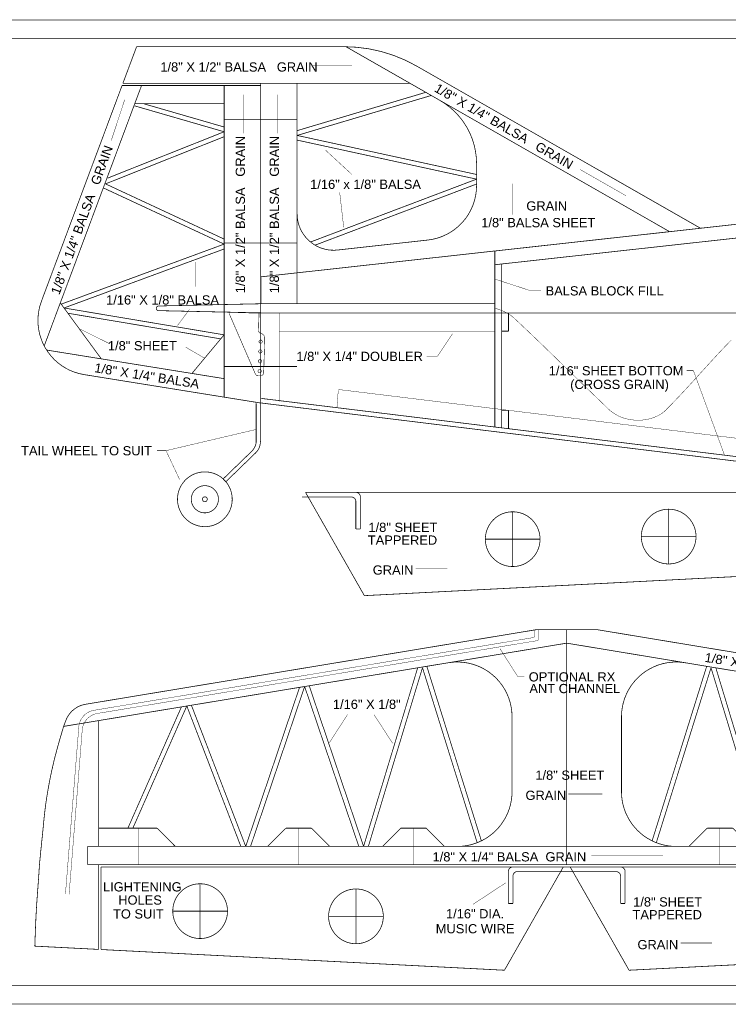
# Model space of a CAD drawing. Extents: x -1080 to 1070, y -166 to 202.
# Tile 3 of 24: x -542 to -299, y -166 to 171. Entities that reach past the tile are written whole.
import ezdxf

# ---------------------------------------------------------------- set-up
doc = ezdxf.new("R2010")
doc.units = 0
doc.header["$MEASUREMENT"] = 0
doc.linetypes.add('DASHED', pattern=[0.75, 0.5, -0.25])
doc.linetypes.add('DOT', pattern=[0.25, 0, -0.25])
for name, color, linetype in [('DEFAULT', 7, 'CONTINUOUS'), ('LAYER1', 7, 'CONTINUOUS'), ('LINE', 7, 'CONTINUOUS')]:
    doc.layers.add(name, color=color, linetype=linetype)
doc.styles.add('ARIAL', font='ARIAL.TTF')

# ---------------------------------------------------------------- blocks, each defined once
blk = doc.blocks.new('GROUP24')
at = {"layer": 'DEFAULT', "color": 3, "const_width": 0.01}
for points in [[(-37.625, 6.7375), (48.375, 6.7375)], [(-37.625, -6.7375), (48.375, -6.7375)]]:
    blk.add_lwpolyline(points, dxfattribs=at)
at = {"layer": 'DEFAULT', "color": 3, "linetype": 'DASHED', "const_width": 0.01}
for points in [[(-37.375, 6.4875), (48.125, 6.4875)], [(-37.375, -6.4875), (48.125, -6.4875)]]:
    blk.add_lwpolyline(points, dxfattribs=at)
blk = doc.blocks.new('GROUP3')
at = {"layer": 'DEFAULT', "linetype": 'DOT', "const_width": 0.005}
for points in [[(-0.4377, 2.2323), (-0.4377, 2.3167)], [(-0.3877, 2.1898), (-0.3877, 2.3169)], [(-6.4792, 1.2119), (-0.4586, 2.2077)], [(-6.4326, 1.1689), (-0.4086, 2.1652)], [(-6.8707, -1.3049), (-6.6875, 0.9853)], [(-6.8209, -1.3089), (-6.6409, 0.9423)], [(-5.8653, -0.9027), (-5.8653, -0.4027)], [(-3.675, -0.9027), (-3.675, -0.4027)], [(-2.1, -0.9027), (-2.1, -0.4027)], [(2.1, -0.9027), (2.1, -0.4027)], [(3.675, -0.9027), (3.675, -0.4027)], [(5.8653, -0.9027), (5.8653, -0.4027)]]:
    blk.add_lwpolyline(points, dxfattribs=at)
at = {"layer": 'DEFAULT'}
for points, const_width in [([(-0.4123, 2.3169), (0, 2.3169)], 0.01), ([(0, 2.3169), (0.4123, 2.3169)], 0.01), ([(-6.8959, 0.9915), (0, 2.1315)], 0.01), ([(-0.9164, 2.0577), (-0.6699, 1.6709)], 0.005), ([(0, 2.1315), (6.8959, 0.9915)], 0.01), ([(-2.785, -0.6527), (-2.0432, 1.7937)], 0.01), ([(-2.7195, -0.6526), (-1.9801, 1.7864)], 0.01), ([(-1.9776, 1.7957), (-1.2296, -0.5948)], 0.01), ([(-1.918, 1.8143), (-1.17, -0.5762)], 0.01), ([(1.17, -0.5762), (1.918, 1.8143)], 0.01), ([(1.2296, -0.5948), (1.9776, 1.7957)], 0.01), ([(1.9801, 1.7864), (2.7195, -0.6526)], 0.01), ([(2.0432, 1.7937), (2.785, -0.6527)], 0.01), ([(-0.6699, 1.6709), (-0.5834, 1.6709)], 0.005), ([(-4.3998, -0.6524), (-3.6623, 1.5261)], 0.01), ([(-4.3339, -0.6526), (-3.5925, 1.5376)], 0.01), ([(-3.5925, 1.5376), (-2.8499, -0.6534)], 0.01), ([(-3.5299, 1.5479), (-2.7843, -0.6524)], 0.01), ([(2.7843, -0.6524), (3.5299, 1.5479)], 0.01), ([(2.8499, -0.6534), (3.5925, 1.5376)], 0.01), ([(3.5925, 1.5376), (4.3339, -0.6526)], 0.01), ([(3.6623, 1.5261), (4.3998, -0.6524)], 0.01), ([(4.0753, 1.5961), (5.012, 1.4385)], 0.005), ([(-6.0152, -0.4029), (-5.2811, 1.2585)], 0.01), ([(-5.9468, -0.4026), (-5.2075, 1.2708)], 0.01), ([(-5.2075, 1.2708), (-4.4666, -0.6527)], 0.01), ([(-5.1445, 1.281), (-4.3998, -0.6524)], 0.01), ([(4.3998, -0.6524), (5.1445, 1.281)], 0.01), ([(4.4666, -0.6527), (5.2075, 1.2708)], 0.01), ([(5.2075, 1.2708), (5.9468, -0.4026)], 0.01), ([(5.2811, 1.2585), (6.0152, -0.4029)], 0.01), ([(-3.2538, 0.7684), (-3.0056, 1.1517)], 0.005), ([(-2.6409, 1.1517), (-2.3851, 0.7582)], 0.005), ([(-0.75, 0.0972), (-0.75, 1.1235)], 0.01), ([(0.75, 0.0972), (0.75, 1.1235)], 0.01), ([(-7.2906, -2.0181), (-7.2894, -1.9863), (-7.2882, -1.9551), (-7.287, -1.9243), (-7.2861, -1.8941), (-7.2849, -1.8639), (-7.2839, -1.834), (-7.2827, -1.8043), (-7.2818, -1.7748), (-7.2804, -1.745), (-7.2792, -1.7153), (-7.2778, -1.6853), (-7.2766, -1.6554), (-7.275, -1.625), (-7.2735, -1.5944), (-7.2718, -1.5632), (-7.2702, -1.5317), (-7.2681, -1.499), (-7.2662, -1.4669), (-7.2641, -1.4352), (-7.2621, -1.4041), (-7.2598, -1.3731), (-7.2577, -1.3425), (-7.2555, -1.3119), (-7.2534, -1.2815), (-7.251, -1.2509), (-7.2487, -1.2205), (-7.2463, -1.1897), (-7.2442, -1.1589), (-7.2418, -1.1276), (-7.2396, -1.0961), (-7.2372, -1.0641), (-7.2351, -1.0317), (-7.2345, -1.0232), (-7.2339, -1.0149), (-7.2333, -1.0068), (-7.2329, -0.9988), (-7.2323, -0.9907), (-7.232, -0.9828), (-7.2315, -0.9749), (-7.2312, -0.9671), (-7.2306, -0.959), (-7.2302, -0.9512), (-7.2296, -0.9432), (-7.2293, -0.9354), (-7.2287, -0.9273), (-7.2282, -0.9192), (-7.2275, -0.9109), (-7.2269, -0.9027), (-7.2245, -0.8784), (-7.2224, -0.8546), (-7.2201, -0.8311), (-7.218, -0.808), (-7.2156, -0.785), (-7.2135, -0.7622), (-7.2112, -0.7396), (-7.2091, -0.7171), (-7.2067, -0.6943), (-7.2044, -0.6717), (-7.202, -0.6488), (-7.1998, -0.626), (-7.1973, -0.6027), (-7.1949, -0.5794), (-7.1924, -0.5557), (-7.19, -0.5317), (-7.1865, -0.499), (-7.1832, -0.4669), (-7.1801, -0.4352), (-7.1771, -0.4041), (-7.1741, -0.3731), (-7.1711, -0.3423), (-7.1681, -0.3117), (-7.1652, -0.2813), (-7.1619, -0.2507), (-7.1588, -0.2201), (-7.1553, -0.1893), (-7.1518, -0.1585), (-7.1479, -0.1273), (-7.1439, -0.0959), (-7.1395, -0.064), (-7.1349, -0.0317), (-7.1298, 0.001), (-7.1247, 0.0331), (-7.1195, 0.0648), (-7.1144, 0.0962), (-7.109, 0.1271), (-7.1036, 0.1579), (-7.098, 0.1885), (-7.0925, 0.2192), (-7.0865, 0.2496), (-7.0805, 0.2802), (-7.0743, 0.3108), (-7.0679, 0.3417), (-7.0611, 0.3727), (-7.0543, 0.4041), (-7.0471, 0.4359), (-7.0398, 0.4683), (-7.0314, 0.5025), (-7.0233, 0.5363), (-7.0149, 0.5695), (-7.0066, 0.6023), (-6.9979, 0.6346), (-6.9894, 0.6669), (-6.9806, 0.6988), (-6.9719, 0.7309), (-6.9627, 0.7627), (-6.9536, 0.7946), (-6.9443, 0.8266), (-6.935, 0.8589), (-6.9254, 0.8913), (-6.9157, 0.9242), (-6.9058, 0.9575), (-6.8959, 0.9915)], 0.01), ([(-6.8959, 0.9915), (-6.8657, 1.0721)], 0.01), ([(-6.4153, -0.6527), (-6.4153, 1.071)], 0.01), ([(6.4153, -0.6527), (6.4153, 1.071)], 0.01), ([(6.8657, 1.0721), (6.8959, 0.9915)], 0.01), ([(7.2907, -2.0181), (7.2895, -1.9863), (7.2885, -1.9551), (7.2873, -1.9243), (7.2864, -1.8941), (7.2852, -1.8639), (7.284, -1.834), (7.2828, -1.8043), (7.2818, -1.7748), (7.2804, -1.745), (7.2792, -1.7153), (7.2777, -1.6853), (7.2765, -1.6554), (7.2749, -1.625), (7.2734, -1.5944), (7.2717, -1.5632), (7.2702, -1.5317), (7.2681, -1.499), (7.2662, -1.467), (7.2641, -1.4353), (7.2622, -1.4042), (7.2599, -1.3732), (7.2578, -1.3426), (7.2555, -1.312), (7.2534, -1.2816), (7.251, -1.251), (7.2486, -1.2206), (7.2462, -1.1898), (7.2441, -1.159), (7.2417, -1.1277), (7.2395, -1.0962), (7.2372, -1.0641), (7.2351, -1.0317), (7.2345, -1.0232), (7.2339, -1.0149), (7.2333, -1.0068), (7.233, -0.9988), (7.2324, -0.9907), (7.2321, -0.9828), (7.2316, -0.9749), (7.2313, -0.9671), (7.2307, -0.959), (7.2303, -0.9512), (7.2297, -0.9432), (7.2294, -0.9354), (7.2288, -0.9273), (7.2282, -0.9192), (7.2275, -0.9109), (7.2269, -0.9027), (7.2245, -0.8784), (7.2224, -0.8546), (7.2202, -0.8311), (7.2181, -0.808), (7.2157, -0.785), (7.2136, -0.7622), (7.2113, -0.7396), (7.2092, -0.7171), (7.2068, -0.6943), (7.2044, -0.6717), (7.202, -0.6488), (7.1998, -0.626), (7.1973, -0.6027), (7.1949, -0.5794), (7.1924, -0.5557), (7.19, -0.5317), (7.1866, -0.499), (7.1833, -0.4669), (7.1802, -0.4352), (7.1772, -0.4041), (7.1742, -0.3731), (7.1712, -0.3423), (7.1682, -0.3117), (7.1652, -0.2813), (7.1619, -0.2507), (7.1587, -0.2201), (7.1552, -0.1893), (7.1518, -0.1585), (7.1479, -0.1273), (7.1439, -0.0959), (7.1395, -0.064), (7.1349, -0.0317), (7.1298, 0.001), (7.1248, 0.0331), (7.1196, 0.0648), (7.1145, 0.0962), (7.1091, 0.1271), (7.1037, 0.1579), (7.098, 0.1885), (7.0925, 0.2192), (7.0865, 0.2496), (7.0805, 0.2802), (7.0742, 0.3108), (7.0678, 0.3417), (7.061, 0.3727), (7.0542, 0.4041), (7.0471, 0.4359), (7.0398, 0.4683), (7.0315, 0.5025), (7.0234, 0.5363), (7.015, 0.5695), (7.0067, 0.6023), (6.998, 0.6346), (6.9895, 0.6669), (6.9807, 0.6988), (6.972, 0.7309), (6.9628, 0.7627), (6.9537, 0.7946), (6.9444, 0.8266), (6.9351, 0.8589), (6.9254, 0.8913), (6.9157, 0.9242), (6.9058, 0.9575), (6.8959, 0.9915)], 0.01), ([(0.0209, 0.0654), (0.4892, 0.0654)], 0.005), ([(3.9691, -0.5149), (4.8555, -0.0217)], 0.005), ([(5.4228, -0.0754), (5.6887, -0.3973)], 0.005), ([(-6.4153, -0.4027), (-5.6153, -0.4027)], 0.01), ([(-5.6153, -0.4027), (-5.3653, -0.6527)], 0.01), ([(-4.0998, -0.6525), (-3.85, -0.4027)], 0.01), ([(-3.85, -0.4027), (-3.675, -0.4027)], 0.01), ([(-3.675, -0.4027), (-3.5, -0.4027)], 0.01), ([(-3.5, -0.4027), (-3.2501, -0.6525)], 0.01), ([(-2.5248, -0.6525), (-2.275, -0.4027)], 0.01), ([(-2.275, -0.4027), (-2.1, -0.4027)], 0.01), ([(-2.1, -0.4027), (-1.925, -0.4027)], 0.01), ([(-1.925, -0.4027), (-1.6751, -0.6525)], 0.01), ([(1.6751, -0.6525), (1.925, -0.4027)], 0.01), ([(1.925, -0.4027), (2.1, -0.4027)], 0.01), ([(2.1, -0.4027), (2.275, -0.4027)], 0.01), ([(2.275, -0.4027), (2.5248, -0.6525)], 0.01), ([(3.2501, -0.6525), (3.5, -0.4027)], 0.01), ([(3.5, -0.4027), (3.675, -0.4027)], 0.01), ([(3.675, -0.4027), (3.85, -0.4027)], 0.01), ([(3.85, -0.4027), (4.0998, -0.6525)], 0.01), ([(5.3653, -0.6527), (5.6153, -0.4027)], 0.01), ([(5.6153, -0.4027), (6.4153, -0.4027)], 0.01), ([(-6.5653, -0.9027), (-6.5653, -0.6527)], 0.01), ([(-6.5653, -0.6527), (6.5653, -0.6527)], 0.01), ([(6.5653, -0.9027), (6.5653, -0.6527)], 0.01), ([(0.3389, -0.7814), (1.321, -0.7814)], 0.005), ([(-6.4153, -2.0628), (-6.4153, -0.9027)], 0.01), ([(-6.384, -2.063), (-6.384, -0.934)], 0.01), ([(-6.384, -0.934), (-0.0474, -0.934)], 0.01), ([(-0.7376, -0.9027), (0, -0.9027)], 0.01), ([(-0.0474, -0.934), (0.0474, -0.934)], 0.01), ([(0, -0.9027), (0.7376, -0.9027)], 0.01), ([(0.0474, -0.934), (6.384, -0.934)], 0.01), ([(6.384, -2.063), (6.384, -0.934)], 0.01), ([(6.4153, -2.0629), (6.4153, -0.9027)], 0.01), ([(6.8125, -1.4756), (6.8125, -0.8898)], 0.005), ([(-0.8, -1.434), (-0.8, -0.9964)], 0.01), ([(-0.7375, -1.434), (-0.7375, -1.0589)], 0.01), ([(-0.6751, -0.9965), (0, -0.9965)], 0.01), ([(0, -0.9965), (0.6751, -0.9965)], 0.01), ([(0.7375, -1.434), (0.7375, -1.0589)], 0.01), ([(0.8, -1.434), (0.8, -0.9964)], 0.01), ([(-5.0249, -1.9139), (-5.0249, -1.1639)], 0.01), ([(-1.2839, -1.4443), (-0.8372, -1.1518)], 0.005), ([(2.8871, -1.9495), (2.8871, -1.1995)], 0.01), ([(5.0249, -1.9139), (5.0249, -1.1639)], 0.01), ([(-2.8893, -1.9851), (-2.8893, -1.2351)], 0.01), ([(-2.8875, -1.8905), (-2.8875, -1.3225)], 0.01), ([(-0.8, -1.434), (-0.7375, -1.434)], 0.01), ([(0.7375, -1.434), (0.8, -1.434)], 0.01), ([(-5.3999, -1.5389), (-4.6499, -1.5389)], 0.01), ([(-3.2643, -1.6101), (-2.5143, -1.6101)], 0.01), ([(2.5121, -1.5745), (3.2621, -1.5745)], 0.01), ([(4.6499, -1.5389), (5.3999, -1.5389)], 0.01), ([(-7.2906, -2.0181), (-6.4168, -2.0628)], 0.01), ([(1.5595, -1.9752), (1.9911, -1.9752)], 0.005), ([(6.4169, -2.0629), (7.2907, -2.0181)], 0.01), ([(-6.384, -2.0645), (-0.854, -2.3482)], 0.01), ([(0.854, -2.3482), (6.384, -2.0646)], 0.01)]:
    blk.add_lwpolyline(points, dxfattribs=dict(at, const_width=const_width))
at = {"layer": 'DEFAULT', "linetype": 'DOT', "const_width": 0.005}
for points in [[(-0.4586, 2.2077, 0.0881), (-0.4503, 2.2105, 0.0885), (-0.4436, 2.2161, 0.0887), (-0.4392, 2.2236, 0.0885), (-0.4376, 2.2322, 1.3455)], [(-0.4086, 2.1652, 0.0881), (-0.4003, 2.168, 0.0885), (-0.3936, 2.1736, 0.0887), (-0.3892, 2.1811, 0.0885), (-0.3876, 2.1897, 1.3455)], [(-6.4792, 1.2119, 0.0831), (-6.5573, 1.1851, 0.0831), (-6.6224, 1.1345, 0.0831), (-6.6675, 1.0653, 0.0831), (-6.6876, 0.9853, 1.3646)], [(-6.4326, 1.1689, 0.0831), (-6.5107, 1.1421, 0.0831), (-6.5758, 1.0915, 0.0831), (-6.6209, 1.0223, 0.0831), (-6.641, 0.9423, 1.3646)]]:
    blk.add_lwpolyline(points, format="xyb", dxfattribs=at)
at = {"layer": 'DEFAULT', "const_width": 0.01}
for points in [[(-0.75, 1.1235, 0.087), (-0.7946, 1.3785, 0.087), (-0.9234, 1.6031, 0.0869), (-1.1208, 1.7705, 0.0869), (-1.3634, 1.8609, 0.0869), (-1.6223, 1.8634, 1.2659)], [(1.6223, 1.8634, 0.0869), (1.3634, 1.8609, 0.0869), (1.1208, 1.7705, 0.0869), (0.9234, 1.603, 0.087), (0.7947, 1.3784, 0.087), (0.75, 1.1234, 1.2656)], [(-6.5951, 1.2945, 0.0875), (-6.7098, 1.254, 0.0875), (-6.8038, 1.1768, 0.0875), (-6.8657, 1.0721, 1.5425)], [(6.8657, 1.0721, 0.0875), (6.8038, 1.1768, 0.0875), (6.7098, 1.254, 0.0875), (6.595, 1.2944, 1.543)], [(-1.4999, -0.6527, 0.0985), (-1.2129, -0.5955, 0.0985), (-0.9697, -0.433, 0.0985), (-0.8071, -0.1897, 0.0985), (-0.75, 0.0971, 1.3348)], [(0.75, 0.0972, 0.0985), (0.807, -0.1897, 0.0985), (0.9696, -0.433, 0.0985), (1.2129, -0.5956, 0.0985), (1.4998, -0.6527, 1.3349)], [(-0.7376, -0.934, 0.0984), (-0.7614, -0.9387, 0.0985), (-0.7817, -0.9522, 0.0983), (-0.7953, -0.9725, 0.0983), (-0.8, -0.9963, 1.3347)], [(0.8, -0.9964, 0.0983), (0.7952, -0.9725, 0.0984), (0.7816, -0.9523, 0.0985), (0.7614, -0.9388, 0.0984), (0.7375, -0.934, 1.332)], [(-0.6751, -0.9965, 0.0984), (-0.6989, -1.0012, 0.0985), (-0.7192, -1.0147, 0.0983), (-0.7328, -1.035, 0.0983), (-0.7375, -1.0588, 1.3347)], [(0.7375, -1.0589, 0.0983), (0.7327, -1.035, 0.0984), (0.7191, -1.0148, 0.0985), (0.6989, -1.0013, 0.0984), (0.675, -0.9965, 1.332)]]:
    blk.add_lwpolyline(points, format="xyb", dxfattribs=at)
for points in [[(-4.6499, -1.5389, 0.0985), (-4.6784, -1.3953, 0.0985), (-4.7597, -1.2737, 0.0985), (-4.8813, -1.1924, 0.0985), (-5.0249, -1.1639, 0.0985), (-5.1684, -1.1924, 0.0985), (-5.29, -1.2737, 0.0985), (-5.3713, -1.3953, 0.0985), (-5.3999, -1.5389, 0.0985), (-5.3713, -1.6824, 0.0985), (-5.29, -1.804, 0.0985), (-5.1684, -1.8853, 0.0985), (-5.0248, -1.9138, 0.0985), (-4.8813, -1.8853, 0.0985), (-4.7597, -1.804, 0.0985), (-4.6784, -1.6824, 0.0985)], [(3.2621, -1.5745, 0.0985), (3.2335, -1.4309, 0.0985), (3.1522, -1.3093, 0.0985), (3.0306, -1.228, 0.0985), (2.887, -1.1995, 0.0985), (2.7435, -1.228, 0.0985), (2.6219, -1.3093, 0.0985), (2.5406, -1.4309, 0.0985), (2.5121, -1.5745, 0.0985), (2.5406, -1.718, 0.0985), (2.6219, -1.8396, 0.0985), (2.7435, -1.9209, 0.0985), (2.8871, -1.9494, 0.0985), (3.0306, -1.9209, 0.0985), (3.1522, -1.8396, 0.0985), (3.2335, -1.718, 0.0985)], [(5.3999, -1.5389, 0.0985), (5.3713, -1.3953, 0.0985), (5.29, -1.2737, 0.0985), (5.1684, -1.1924, 0.0985), (5.0248, -1.1639, 0.0985), (4.8813, -1.1924, 0.0985), (4.7597, -1.2737, 0.0985), (4.6784, -1.3953, 0.0985), (4.6499, -1.5389, 0.0985), (4.6784, -1.6824, 0.0985), (4.7597, -1.804, 0.0985), (4.8813, -1.8853, 0.0985), (5.0249, -1.9138, 0.0985), (5.1684, -1.8853, 0.0985), (5.29, -1.804, 0.0985), (5.3713, -1.6824, 0.0985)], [(-2.5143, -1.6101, 0.0985), (-2.5428, -1.4665, 0.0985), (-2.6241, -1.3449, 0.0985), (-2.7457, -1.2636, 0.0985), (-2.8893, -1.2351, 0.0985), (-3.0328, -1.2636, 0.0985), (-3.1544, -1.3449, 0.0985), (-3.2357, -1.4665, 0.0985), (-3.2643, -1.6101, 0.0985), (-3.2357, -1.7536, 0.0985), (-3.1544, -1.8752, 0.0985), (-3.0328, -1.9565, 0.0985), (-2.8892, -1.985, 0.0985), (-2.7457, -1.9565, 0.0985), (-2.6241, -1.8752, 0.0985), (-2.5428, -1.7536, 0.0985)]]:
    blk.add_lwpolyline(points, format="xyb", close=True, dxfattribs=at)
at = {"layer": 'LINE', "const_width": 0.01}
for points in [[(-6.5951, 1.2945), (-0.4123, 2.3169)], [(0.4123, 2.3169), (6.5951, 1.2945)], [(-6.5653, -0.9027), (6.5653, -0.9027)], [(-0.854, -2.3481), (-0.0474, -0.9339)], [(0.0474, -0.9339), (0.854, -2.3481)]]:
    blk.add_lwpolyline(points, dxfattribs=at)
at = {"layer": 'LINE', "linetype": 'DOT', "const_width": 0.01}
blk.add_lwpolyline([(0, -0.9027), (0, 2.3169)], dxfattribs=at)
at = {"layer": 'DEFAULT', "style": 'ARIAL'}
for s, rotation, p in [('1/8" X 1/4" BALSA  GRAIN', 351, (1.8839, 1.8769)), ('GRAIN', 270, (6.761, -0.2763))]:
    blk.add_text(s, height=0.1263, rotation=rotation, dxfattribs=at).set_placement(p)
for s, p in [('OPTIONAL RX ', (-0.5209, 1.6065)), ('ANT CHANNEL', (-0.5122, 1.4468)), ('1/16" X 1/8"', (-3.2056, 1.2315)), ('1/8" SHEET', (-0.4307, 0.26)), ('1/8"', (6.5623, 0.2592)), ('SHEET', (6.4616, 0.0343)), ('GRAIN', (-0.5658, -0.0156)), ('1/8" X 1/4"', (4.9215, -0.0262)), ('1/8" X 1/4" BALSA  GRAIN', (-1.8392, -0.858)), ('LIGHTENING', (-6.3566, -1.269)), ('HOLES', (-6.1471, -1.4498)), ('1/8" SHEET', (0.9098, -1.4754)), ('TO SUIT', (-6.219, -1.6396)), ('1/16" DIA.', (-1.6558, -1.6376)), ('TAPPERED', (0.9014, -1.6506)), ('MUSIC WIRE', (-1.7952, -1.8428)), ('GRAIN', (0.9692, -2.0603))]:
    blk.add_text(s, height=0.1263, dxfattribs=at).set_placement(p)
blk = doc.blocks.new('GROUP59')
at = {"layer": 'DEFAULT'}
for points, const_width in [([(-3.1446, 0.7071), (3.192, 0.7071)], 0.01), ([(3.192, -0.4219), (3.192, 0.7071)], 0.01), ([(-3.192, 0.6446), (-2.5169, 0.6446)], 0.01), ([(-2.4545, 0.2071), (-2.4545, 0.5822)], 0.01), ([(-2.392, 0.2071), (-2.392, 0.6447)], 0.01), ([(-0.3049, -0.3084), (-0.3049, 0.4416)], 0.01), ([(1.8329, -0.2728), (1.8329, 0.4772)], 0.01), ([(-2.4545, 0.2071), (-2.392, 0.2071)], 0.01), ([(-0.6799, 0.0666), (0.0701, 0.0666)], 0.01), ([(1.4579, 0.1022), (2.2079, 0.1022)], 0.01), ([(-1.6325, -0.3341), (-1.2009, -0.3341)], 0.005), ([(-2.338, -0.7071), (3.192, -0.4235)], 0.01)]:
    blk.add_lwpolyline(points, dxfattribs=dict(at, const_width=const_width))
at = {"layer": 'DEFAULT', "const_width": 0.01}
for points in [[(-2.392, 0.6447, 0.0984), (-2.3967, 0.6685, 0.0984), (-2.4103, 0.6887, 0.0983), (-2.4305, 0.7022, 0.0983), (-2.4544, 0.707, 1.3367)], [(-2.4545, 0.5822, 0.0984), (-2.4592, 0.606, 0.0984), (-2.4728, 0.6262, 0.0983), (-2.493, 0.6397, 0.0983), (-2.5169, 0.6445, 1.3367)]]:
    blk.add_lwpolyline(points, format="xyb", dxfattribs=at)
for points in [[(0.0701, 0.0666, 0.0985), (0.0415, 0.2101, 0.0985), (-0.0397, 0.3317, 0.0985), (-0.1613, 0.413, 0.0985), (-0.3049, 0.4415, 0.0985), (-0.4484, 0.413, 0.0985), (-0.57, 0.3317, 0.0985), (-0.6513, 0.2101, 0.0985), (-0.6798, 0.0665, 0.0985), (-0.6513, -0.0769, 0.0985), (-0.57, -0.1985, 0.0985), (-0.4484, -0.2798, 0.0985), (-0.3048, -0.3083, 0.0985), (-0.1613, -0.2798, 0.0985), (-0.0397, -0.1985, 0.0985), (0.0415, -0.0769, 0.0985)], [(2.2079, 0.1022, 0.0985), (2.1793, 0.2457, 0.0985), (2.098, 0.3673, 0.0985), (1.9764, 0.4486, 0.0985), (1.8328, 0.4771, 0.0985), (1.6893, 0.4486, 0.0985), (1.5677, 0.3673, 0.0985), (1.4864, 0.2457, 0.0985), (1.4579, 0.1021, 0.0985), (1.4864, -0.0413, 0.0985), (1.5677, -0.1629, 0.0985), (1.6893, -0.2442, 0.0985), (1.8329, -0.2727, 0.0985), (1.9764, -0.2442, 0.0985), (2.098, -0.1629, 0.0985), (2.1793, -0.0413, 0.0985)]]:
    blk.add_lwpolyline(points, format="xyb", close=True, dxfattribs=at)
at = {"layer": 'LINE', "const_width": 0.01}
blk.add_lwpolyline([(-3.1446, 0.7072), (-2.338, -0.707)], dxfattribs=at)
at = {"layer": 'DEFAULT', "style": 'ARIAL'}
for s, p in [('1/8" SHEET', (-2.2822, 0.1657)), ('TAPPERED', (-2.2906, -0.0095)), ('GRAIN', (-2.2228, -0.4192))]:
    blk.add_text(s, height=0.1263, dxfattribs=at).set_placement(p)
blk = doc.blocks.new('GROUP0')
at = {"layer": 'LAYER1', "const_width": 0.01}
for points in [[(-0.2806, 0.595, 0.0785), (-0.2999, 0.5919, 0.0786), (-0.3173, 0.583, 0.0786), (-0.3311, 0.5692, 0.0786), (-0.34, 0.5518, 0.0786), (-0.3431, 0.5324, 1.279)], [(-0.1843, 0.5591, 0.0945), (-0.198, 0.578, 0.0945), (-0.2177, 0.5905, 0.0944), (-0.2407, 0.5949, 1.5132)], [(-0.343, -0.1211, 0.0825), (-0.338, -0.151, 0.0824), (-0.3236, -0.1776, 0.0825), (-0.3014, -0.1982, 0.0825), (-0.2736, -0.2105, 1.3698)], [(-0.2194, -0.2731, 0.0788), (-0.2224, -0.2537, 0.0788), (-0.2313, -0.2363, 0.0788), (-0.2451, -0.2225, 0.0788), (-0.2625, -0.2136, 0.0788), (-0.2819, -0.2106, 1.2743)]]:
    blk.add_lwpolyline(points, format="xyb", dxfattribs=at)
for points in [[(-0.2806, 0.595), (-0.2408, 0.595)], [(-0.2806, 0.595), (-0.2804, 0.595)], [(-0.1842, 0.5592), (0.3431, -0.5586)], [(-0.3431, 0.5039), (-0.3431, 0.5325)], [(-0.3431, -0.1211), (-0.3431, 0.5039)], [(-0.2194, -0.5951), (-0.2194, -0.2731)], [(0.3431, -0.5951), (0.3431, -0.5586)], [(-0.2194, -0.5951), (0.3431, -0.5951)]]:
    blk.add_lwpolyline(points, dxfattribs=at)
for points in [[(-0.2349, 0.5059, 0.0986), (-0.2372, 0.5178, 0.0988), (-0.244, 0.528, 0.0985), (-0.2542, 0.5348, 0.0984), (-0.2662, 0.5372, 0.0981), (-0.2781, 0.5348, 0.0983), (-0.2883, 0.528, 0.0981), (-0.2951, 0.5178, 0.0983), (-0.2975, 0.5058, 0.0983), (-0.2951, 0.4939, 0.0985), (-0.2883, 0.4837, 0.0984), (-0.2781, 0.4769, 0.0985), (-0.2661, 0.4746, 0.0988), (-0.2542, 0.4769, 0.099), (-0.244, 0.4837, 0.0988), (-0.2372, 0.4939, 0.0986)], [(-0.2349, 0.3184, 0.0986), (-0.2372, 0.3303, 0.0988), (-0.244, 0.3405, 0.0985), (-0.2542, 0.3473, 0.0984), (-0.2662, 0.3497, 0.0981), (-0.2781, 0.3473, 0.0983), (-0.2883, 0.3405, 0.0981), (-0.2951, 0.3303, 0.098), (-0.2975, 0.3183, 0.0983), (-0.2951, 0.3064, 0.0985), (-0.2883, 0.2962, 0.0984), (-0.2781, 0.2894, 0.0985), (-0.2661, 0.2871, 0.0988), (-0.2542, 0.2894, 0.099), (-0.244, 0.2962, 0.0988), (-0.2372, 0.3064, 0.0986)], [(-0.2349, 0.1309, 0.0986), (-0.2372, 0.1428, 0.0988), (-0.244, 0.153, 0.0985), (-0.2542, 0.1598, 0.0984), (-0.2662, 0.1622, 0.0981), (-0.2781, 0.1598, 0.0983), (-0.2883, 0.153, 0.0981), (-0.2951, 0.1428, 0.0983), (-0.2975, 0.1308, 0.0983), (-0.2951, 0.1189, 0.0985), (-0.2883, 0.1087, 0.0984), (-0.2781, 0.1019, 0.0985), (-0.2661, 0.0996, 0.0988), (-0.2542, 0.1019, 0.099), (-0.244, 0.1087, 0.0988), (-0.2372, 0.1189, 0.0986)], [(-0.2349, -0.0566, 0.0986), (-0.2372, -0.0446, 0.099), (-0.244, -0.0344, 0.0988), (-0.2542, -0.0276, 0.0986), (-0.2662, -0.0253, 0.0986), (-0.2781, -0.0276, 0.0988), (-0.2883, -0.0344, 0.0985), (-0.2951, -0.0446, 0.0981), (-0.2975, -0.0566, 0.0981), (-0.2951, -0.0685, 0.0983), (-0.2883, -0.0787, 0.0981), (-0.2781, -0.0855, 0.0979), (-0.2661, -0.0878, 0.0981), (-0.2542, -0.0855, 0.0985), (-0.244, -0.0787, 0.0984), (-0.2372, -0.0685, 0.0985)]]:
    blk.add_lwpolyline(points, format="xyb", close=True, dxfattribs=at)
blk = doc.blocks.new('GROUP6')
at = {"layer": 'DEFAULT'}
for points, const_width in [([(-0.3441, 1.9398), (-0.1572, 2.4399)], 0.01), ([(-0.1572, 2.4399), (1.5428, 2.4399)], 0.01), ([(1.5429, 2.4399), (2.686, 2.4399)], 0.01), ([(2.7125, 2.4398), (7.1487, -0.0936)], 0.01), ([(2.2448, 2.1827), (2.7972, 2.1827)], 0.005), ([(2.2448, 2.1827), (2.3664, 2.1827)], 0.005), ([(-1.4616, -1.0476), (-0.3558, 1.9085)], 0.01), ([(-1.4232, -1.6587), (-0.0889, 1.9086)], 0.01), ([(-0.3559, 1.9086), (1.5429, 1.9086)], 0.01), ([(-0.3442, 1.9399), (1.5429, 1.9399)], 0.01), ([(1.0428, -2.3596), (1.0428, 1.9086)], 0.01), ([(1.5429, 1.9399), (3.5881, 1.9399)], 0.01), ([(2.0428, -1.081), (2.0428, 1.9399)], 0.01), ([(1.3135, 1.2513), (1.3135, 1.7817)], 0.005), ([(1.7796, 1.2513), (1.7796, 1.7817)], 0.005), ([(2.0428, 1.2899), (3.8067, 1.8149)], 0.01), ([(2.0428, 1.2246), (3.8818, 1.7719)], 0.01), ([(-0.5046, 1.1545), (-0.3205, 1.7119)], 0.005), ([(-0.1846, 1.6298), (1.0429, 1.2747)], 0.01), ([(-0.1824, 1.6586), (1.0428, 1.6586)], 0.01), ([(-0.059, 1.6585), (1.0428, 1.3399)], 0.01), ([(-0.554, 0.6399), (1.0429, 1.2747)], 0.01), ([(2.0428, 1.2246), (4.5026, 0.6899)], 0.01), ([(-0.5831, 0.561), (1.0428, 1.2073)], 0.01), ([(2.0429, 1.1606), (4.5026, 0.6258)], 0.01), ([(2.4286, 1.0266), (2.7927, 0.6911)], 0.005), ([(4.5026, 0.5375), (4.5026, 0.8371)], 0.01), ([(5.9204, 0.7586), (6.5497, 0.3989)], 0.005), ([(-0.5831, 0.561), (1.0428, -0.1951)], 0.01), ([(2.2265, -0.2351), (4.5026, 0.6258)], 0.01), ([(2.2888, -0.2784), (4.5025, 0.5589)], 0.01), ([(5.0015, 0.1399), (5.0015, 0.5633)], 0.005), ([(-0.6094, 0.5044), (1.0428, -0.2639)], 0.01), ([(2.6265, 0.4435), (2.6819, -0.0358)], 0.005), ([(4.7526, -0.3583), (7.5722, -0.0469)], 0.01), ([(-1.1902, -1.0862), (1.0428, -0.2639)], 0.01), ([(2.5977, -0.3448), (3.8351, -0.2079)], 0.01), ([(-1.1516, -1.1385), (1.0429, -0.3304)], 0.01), ([(4.7526, -1.0813), (4.7526, -0.3583)], 0.01), ([(0.6556, -0.8457), (0.6556, -0.5102)], 0.005), ([(-1.2026, -1.0691), (-0.6405, -1.8356)], 0.01), ([(1.5459, -1.081), (4.7527, -1.0813)], 0.01), ([(-1.1516, -1.1385), (1.0427, -1.5063)], 0.01), ([(-1.0989, -1.2106), (0.9964, -1.5618)], 0.01), ([(0.1138, -1.1435), (0.1138, -1.1428)], 0.01), ([(0.1138, -1.1442), (0.1138, -1.1435)], 0.01), ([(0.4023, -1.3809), (0.5685, -1.1572)], 0.005), ([(-0.9302, -1.4284), (-0.5273, -1.6278)], 0.005), ([(0.6017, -2.0353), (1.0427, -1.5063)], 0.01), ([(-1.3907, -1.7148), (1.0427, -2.1063)], 0.01), ([(0.5147, -1.6744), (0.7765, -1.8272)], 0.005)]:
    blk.add_lwpolyline(points, dxfattribs=dict(at, const_width=const_width))
at = {"layer": 'DEFAULT', "const_width": 0.01}
for points in [[(3.6776, 2.1768, 0.0649), (3.1989, 2.373, 0.0649), (2.6859, 2.4399, 2.4291)], [(4.5026, 0.8371, 0.0879), (4.4417, 1.1805, 0.0879), (4.2666, 1.4822, 0.0879), (3.9985, 1.7054, 1.5402)], [(3.8351, -0.2079, 0.0915), (4.0958, -0.1292, 0.0915), (4.3113, 0.0372, 0.0915), (4.4531, 0.2697, 0.0915), (4.5025, 0.5374, 1.3456)], [(2.0429, 0.1521, 0.0843), (2.0708, -0.0128, 0.0843), (2.1517, -0.1592, 0.0843), (2.2763, -0.2708, 0.0843), (2.4307, -0.335, 0.0843), (2.5977, -0.3447, 1.268)], [(-1.4616, -1.0476, 0.0887), (-1.5091, -1.3072, 0.0887), (-1.4636, -1.5673, 0.0887), (-1.3309, -1.7955, 0.0887), (-1.1274, -1.9636, 0.0887), (-0.8782, -2.0507, 1.2649)]]:
    blk.add_lwpolyline(points, format="xyb", dxfattribs=at)
at = {"layer": 'DEFAULT', "linetype": 'DOT', "const_width": 0.01}
for points in [[(1.0428, 1.4399), (2.0428, 1.4399)], [(1.0428, -0.2501), (2.0428, -0.2501)], [(1.0428, -1.9401), (2.0428, -1.9401)]]:
    blk.add_lwpolyline(points, dxfattribs=at)
at = {"layer": 'LINE', "const_width": 0.01}
for points in [[(3.6776, 2.1768), (7.5721, -0.0468)], [(1.5428, -2.4401), (1.5428, 1.9399)], [(-0.8782, -2.0507), (1.5428, -2.4401)]]:
    blk.add_lwpolyline(points, dxfattribs=at)
at = {"layer": 'DEFAULT', "style": 'ARIAL'}
for s, p in [('1/8" X 1/2" BALSA   GRAIN', (0.1683, 2.0991)), ('1/16" x 1/8" BALSA', (2.222, 0.4921)), ('GRAIN', (5.1847, 0.1958)), ('1/8" BALSA SHEET', (4.5669, -0.0324)), ('1/16" X 1/8" BALSA', (-0.5751, -1.0912)), ('1/8" SHEET', (-0.5506, -1.7184))]:
    blk.add_text(s, height=0.1263, dxfattribs=at).set_placement(p)
for s, rotation, p in [('1/8" X 1/4" BALSA   GRAIN', 330, (3.9122, 1.8336)), ('1/8" X 1/2" BALSA   GRAIN', 90, (1.3273, -0.9372)), ('1/8" X 1/2" BALSA   GRAIN', 90, (1.7934, -0.9372)), ('1/8" X 1/4" BALSA   GRAIN', 70, (-1.2164, -0.9665)), ('1/8" X 1/4" BALSA ', 351, (-0.7417, -2.0166))]:
    blk.add_text(s, height=0.1263, rotation=rotation, dxfattribs=at).set_placement(p)
blk = doc.blocks.new('GROUP26')
at = {"layer": 'DEFAULT'}
for points, const_width in [([(-11.9904, 1.564), (-0.914, 2.7871)], 0.01), ([(-8.7834, 1.7296), (-0.9141, 2.5986)], 0.01), ([(-11.9904, 1.564), (-8.7835, 1.9182)], 0.01), ([(-8.7836, -0.4928), (-8.7835, 1.9182)], 0.01), ([(-8.7835, 1.9182), (-8.7834, 1.1952)], 0.01), ([(-8.6897, -0.5044), (-8.6897, 1.7399)], 0.01), ([(-11.9902, 1.1955), (-11.9904, 1.564)], 0.01), ([(-8.7832, 1.5337), (-8.2931, 1.3734)], 0.005), ([(-8.2931, 1.3734), (-8.1503, 1.3734)], 0.005), ([(-13.4223, 1.133), (-13.4223, 1.1337)], 0.01), ([(-13.4223, 1.1323), (-13.4223, 1.133)], 0.01), ([(-13.3917, 1.1649), (-11.9902, 1.1955)], 0.01), ([(-13.3917, 1.1011), (-11.9903, 1.0706)], 0.01), ([(-11.9902, 1.1955), (-8.7834, 1.1952)], 0.01), ([(-8.7834, 1.1952), (-11.9902, 1.1955)], 0.01), ([(-5.5428, 0.6987), (-5.6087, 0.6303), (-5.6734, 0.5623), (-5.7368, 0.4942), (-5.7996, 0.4264), (-5.8617, 0.3586), (-5.9236, 0.2908), (-5.9852, 0.2227), (-6.0472, 0.1548), (-6.1095, 0.0866), (-6.1727, 0.0183), (-6.2366, -0.0502), (-6.302, -0.1193), (-6.3687, -0.1887), (-6.4373, -0.2587), (-6.4453, -0.2665), (-6.4535, -0.2742), (-6.4618, -0.2815), (-6.4703, -0.2886), (-6.4788, -0.2953), (-6.4875, -0.3018), (-6.4964, -0.3079), (-6.5055, -0.314), (-6.5145, -0.3195), (-6.5239, -0.325), (-6.5334, -0.3302), (-6.5431, -0.3354), (-6.5529, -0.3402), (-6.5631, -0.345), (-6.5734, -0.3495), (-6.584, -0.354), (-6.5963, -0.3588), (-6.6088, -0.3635), (-6.6211, -0.3678), (-6.6334, -0.3719), (-6.6456, -0.3756), (-6.6579, -0.3791), (-6.6702, -0.3822), (-6.6826, -0.3853), (-6.6949, -0.3878), (-6.7074, -0.3903), (-6.72, -0.3923), (-6.7327, -0.3943), (-6.7455, -0.3959), (-6.7585, -0.3973), (-6.7717, -0.3983), (-6.7852, -0.3992), (-6.7994, -0.3996), (-6.8135, -0.3999), (-6.8274, -0.3998), (-6.8413, -0.3996), (-6.8548, -0.3989), (-6.8685, -0.3981), (-6.882, -0.3969), (-6.8955, -0.3956), (-6.9087, -0.3937), (-6.9222, -0.3918), (-6.9356, -0.3895), (-6.9491, -0.387), (-6.9626, -0.3841), (-6.9762, -0.381), (-6.99, -0.3776), (-7.0039, -0.3741), (-7.0152, -0.3707), (-7.0264, -0.3672), (-7.0372, -0.3634), (-7.048, -0.3594), (-7.0584, -0.355), (-7.0688, -0.3506), (-7.079, -0.3459), (-7.0892, -0.3411), (-7.099, -0.3358), (-7.1089, -0.3304), (-7.1187, -0.3248), (-7.1286, -0.3191), (-7.1382, -0.3129), (-7.1481, -0.3068), (-7.158, -0.3003), (-7.1679, -0.2938), (-7.1781, -0.2864), (-7.1881, -0.279), (-7.1976, -0.2713), (-7.207, -0.2637), (-7.216, -0.2557), (-7.225, -0.2479), (-7.2337, -0.2398), (-7.2425, -0.2318), (-7.2509, -0.2234), (-7.2594, -0.2151), (-7.2678, -0.2066), (-7.2765, -0.1982), (-7.2851, -0.1895), (-7.2939, -0.1809), (-7.3028, -0.1722), (-7.312, -0.1635), (-7.3905, -0.0879), (-7.4678, -0.0136), (-7.5438, 0.0598), (-7.619, 0.1327), (-7.6932, 0.2048), (-7.767, 0.2766), (-7.8404, 0.3481), (-7.9137, 0.4195), (-7.9869, 0.4906), (-8.0604, 0.562), (-8.1344, 0.6334), (-8.2092, 0.7054), (-8.2847, 0.7776), (-8.3615, 0.8505), (-8.4395, 0.9242), (-8.5192, 0.9988), (-8.5267, 1.0055), (-8.5343, 1.0121), (-8.5419, 1.0183), (-8.5497, 1.0245), (-8.5575, 1.0302), (-8.5654, 1.0358), (-8.5734, 1.0412), (-8.5816, 1.0466), (-8.5897, 1.0515), (-8.598, 1.0566), (-8.6064, 1.0614), (-8.6151, 1.0663), (-8.6237, 1.0709), (-8.6325, 1.0757), (-8.6415, 1.0804), (-8.6507, 1.0852), (-8.6588, 1.0892), (-8.667, 1.0931), (-8.6751, 1.0968), (-8.6833, 1.1004), (-8.6914, 1.1037), (-8.6995, 1.107), (-8.7076, 1.11), (-8.7158, 1.1131), (-8.7239, 1.1158), (-8.7322, 1.1187), (-8.7405, 1.1214), (-8.7489, 1.1242), (-8.7573, 1.1268), (-8.7658, 1.1295), (-8.7745, 1.1322), (-8.7835, 1.135)], 0.005), ([(-8.596, 1.0697), (-8.5958, 0.8201)], 0.01), ([(-8.6897, 0.8201), (-8.5958, 0.8201)], 0.01), ([(-9.5699, 0.4761), (-9.3604, 0.7881)], 0.005), ([(-9.7169, 0.4761), (-9.5699, 0.4761)], 0.005), ([(-6.1552, 0.279), (-6.0609, 0.279)], 0.005), ([(-6.0609, 0.279), (-5.6399, -0.866)], 0.005), ([(-11.983, -0.1012), (-0.9143, -1.4559)], 0.01), ([(-12.0543, -0.7007), (-12.0543, -0.1662)], 0.01), ([(-11.9932, -0.6782), (-11.9932, -0.1632)], 0.01), ([(-8.6897, -0.2639), (-8.596, -0.2639)], 0.01), ([(-8.596, -0.5157), (-8.596, -0.2639)], 0.01), ([(-13.2896, -0.8166), (-12.0648, -0.5283)], 0.005), ([(-11.9985, -0.7203), (-11.9932, -0.6782)], 0.01), ([(-13.4151, -0.8166), (-13.2896, -0.8166)], 0.005), ([(-13.2896, -0.8166), (-13.1016, -1.2164)], 0.005), ([(-12.4714, -1.2434), (-12.0612, -0.8464)], 0.01)]:
    blk.add_lwpolyline(points, dxfattribs=dict(at, const_width=const_width))
at = {"layer": 'DEFAULT', "const_width": 0.01}
for points in [[(-13.4224, 1.1323, 0.097), (-13.42, 1.1204, 0.0971), (-13.4134, 1.1103, 0.0973), (-13.4034, 1.1035, 0.0976), (-13.3917, 1.101, 1.3317)], [(-13.3917, 1.1649, 0.0968), (-13.4034, 1.1623, 0.0968), (-13.4133, 1.1555, 0.097), (-13.4199, 1.1455, 0.0967), (-13.4223, 1.1337, 1.3453)], [(-12.0612, -0.8464, 0.085), (-12.019, -0.7887, 0.085), (-11.9983, -0.7204, 2.0707)]]:
    blk.add_lwpolyline(points, format="xyb", dxfattribs=at)
at = {"layer": 'DEFAULT', "linetype": 'DOT', "const_width": 0.005}
for points in [[(-11.7404, -0.1459), (-11.7403, 1.0638)], [(-11.7403, 0.8137), (-8.7835, 0.8137)], [(-10.9475, -0.2292), (-10.9291, 0.01)], [(-10.9277, 0.0213), (-1.008, -1.1927)]]:
    blk.add_lwpolyline(points, dxfattribs=at)
at = {"layer": 'DEFAULT', "const_width": 0.01}
for points in [[(-12.5716, -1.4823, 0.0985), (-12.5857, -1.411, 0.0986), (-12.6261, -1.3507, 0.0986), (-12.6864, -1.3103, 0.0985), (-12.7577, -1.2962, 0.0985), (-12.8289, -1.3103, 0.0985), (-12.8892, -1.3507, 0.0985), (-12.9296, -1.411, 0.0985), (-12.9438, -1.4823, 0.0984), (-12.9296, -1.5535, 0.0985), (-12.8892, -1.6138, 0.0985), (-12.8289, -1.6542, 0.0984), (-12.7576, -1.6684, 0.0984), (-12.6864, -1.6542, 0.0985), (-12.6261, -1.6138, 0.0985), (-12.5857, -1.5535, 0.0985)], [(-12.7245, -1.4823, 0.0989), (-12.727, -1.4695, 0.0986), (-12.7342, -1.4588, 0.0986), (-12.7449, -1.4516, 0.0989), (-12.7577, -1.4491, 0.0987), (-12.7704, -1.4516, 0.0985), (-12.7811, -1.4588, 0.0983), (-12.7883, -1.4695, 0.0982), (-12.7909, -1.4823, 0.0982), (-12.7883, -1.495, 0.098), (-12.7811, -1.5057, 0.098), (-12.7704, -1.5129, 0.0981), (-12.7576, -1.5155, 0.0983), (-12.7449, -1.5129, 0.0983), (-12.7342, -1.5057, 0.0985), (-12.727, -1.495, 0.0988)]]:
    blk.add_lwpolyline(points, format="xyb", close=True, dxfattribs=at)
at = {"layer": 'LINE', "const_width": 0.01}
for points in [[(-11.9903, 1.0706), (-9.0436, 1.0704)], [(-9.0435, 1.0698), (3.2492, 1.0697)], [(-11.9905, -0.1632), (-0.9143, -1.5188)], [(-12.5083, -1.2055), (-12.117, -0.8267)], [(-12.5083, -1.2055), (-12.4694, -1.2413)]]:
    blk.add_lwpolyline(points, dxfattribs=at)
blk.add_lwpolyline([(-12.117, -0.8267, 0.085), (-12.0748, -0.7691, 0.085), (-12.0542, -0.7008, 2.0704)], format="xyb", dxfattribs=at)
blk.add_lwpolyline([(-12.3827, -1.4823, 0.0985), (-12.4112, -1.3387, 0.0985), (-12.4925, -1.2171, 0.0985), (-12.6141, -1.1358, 0.0985), (-12.7577, -1.1073, 0.0985), (-12.9012, -1.1358, 0.0985), (-13.0228, -1.2171, 0.0985), (-13.1041, -1.3387, 0.0985), (-13.1327, -1.4823, 0.0985), (-13.1041, -1.6258, 0.0985), (-13.0228, -1.7474, 0.0985), (-12.9012, -1.8287, 0.0985), (-12.7576, -1.8572, 0.0985), (-12.6141, -1.8287, 0.0985), (-12.4925, -1.7474, 0.0985), (-12.4112, -1.6258, 0.0985)], format="xyb", close=True, dxfattribs=at)
at = {"layer": 'DEFAULT', "rotation": 359.9998}
blk.add_blockref('GROUP6', (-13.5362, 2.2761), dxfattribs=at)
at = {"layer": 'DEFAULT', "xscale": 0.72, "yscale": 0.72, "zscale": 0.72, "rotation": 178.1998}
blk.add_blockref('GROUP0', (-12.1863, 0.6423), dxfattribs=at)
at = {"layer": 'DEFAULT', "style": 'ARIAL'}
for s, p in [('BALSA BLOCK FILL', (-8.0878, 1.309)), ('1/8" X 1/4" DOUBLER', (-11.5028, 0.4117)), ('1/16" SHEET BOTTOM', (-8.0445, 0.2146)), ('(CROSS GRAIN)', (-7.7506, 0.0275)), ('TAIL WHEEL TO SUIT', (-15.276, -0.881))]:
    blk.add_text(s, height=0.1263, dxfattribs=at).set_placement(p)

msp = doc.modelspace()

# ---------------------------------------------------------------- block references
at = {"layer": 'DEFAULT', "xscale": 25, "yscale": 25, "zscale": 25}
for name, p in [('GROUP24', (-139.15, 2.52)), ('GROUP26', (-159.13, 43.94)), ('GROUP59', (-364.97, -8.44)), ('GROUP3', (-354.07, -95.67))]:
    msp.add_blockref(name, p, dxfattribs=at)

doc.saveas('drawing.dxf')
